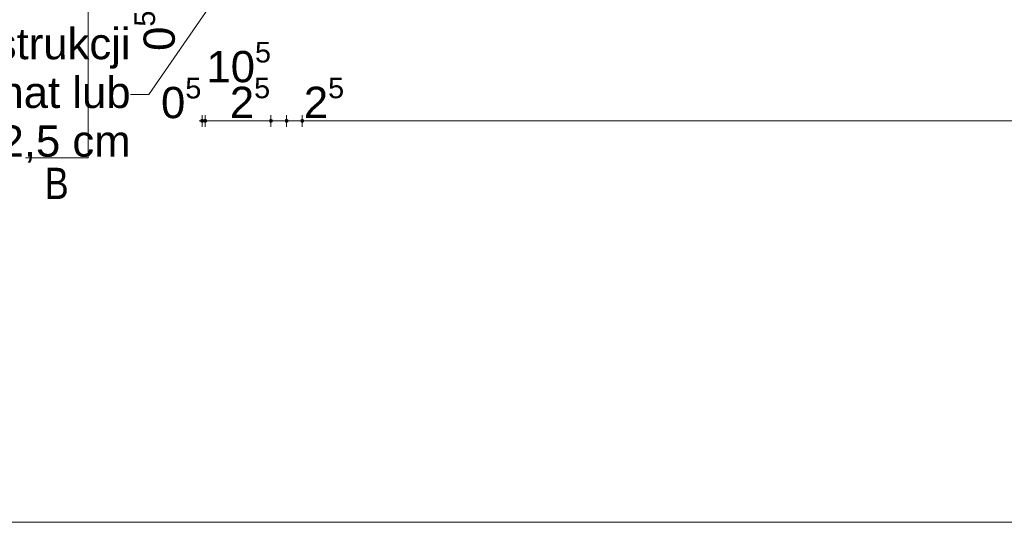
# Paper-space layout 'AD-06. DETAL KANAŁU UPUSTOWEGO ZEWNĘTRZNEGO' of a CAD drawing. Header units: millimetres. Extents: x 0 to 900, y 0 to 600.
# Tile 21 of 24: x 709 to 788, y 393 to 433. Entities that reach past the tile are written whole.
import ezdxf
from ezdxf.xclip import XClip

# ---------------------------------------------------------------- set-up
doc = ezdxf.new("R2010")
doc.units = ezdxf.units.MM
doc.header["$MEASUREMENT"] = 0
doc.header["$XCLIPFRAME"] = 0
doc.layers.add('0_Nr_pióra__1', color=7, linetype='Continuous', lineweight=20)
doc.layers.add('A_opisy EN_Nr_pióra__1', color=7, linetype='Continuous', lineweight=20)
for name, color, linetype, lineweight, true_color in [('0_Nr_pióra__6', 7, 'Continuous', 13, 0xa9a9a9), ('A_fundamenty_Nr_pióra__10', 7, 'Continuous', 13, 0x4b4b4b), ('A_opisy EN_Nr_pióra__170', 7, 'Continuous', 5, 0x1c1c1c), ('A_przekroje_Nr_pióra__4', 7, 'Continuous', 18, 0x4b4b4b)]:
    doc.layers.add(name, color=color, linetype=linetype, lineweight=lineweight, true_color=true_color)
doc.layers.add('A_podrys', color=7, linetype='Continuous')
doc.styles.add('STYL_AUTOMATYCZNY_1', font='arial.ttf')
doc.styles.add('STYL_AUTOMATYCZNY_2', font='ARIALN.TTF')

# ---------------------------------------------------------------- blocks, each defined once
blk = doc.blocks.new('Rysunek_1_1', base_point=(-11479.071, -6711.259))
at = {"linetype": 'Continuous', "lineweight": 0, "true_color": 0xa9a9a9}
for points in [[(723.595, 425.054), (723.604, 425.006), (723.631, 424.966), (723.672, 424.939), (723.72, 424.929), (723.768, 424.939), (723.808, 424.966), (723.835, 425.006), (723.845, 425.054), (723.835, 425.102), (723.808, 425.142), (723.768, 425.169), (723.72, 425.179), (723.672, 425.169), (723.631, 425.142), (723.604, 425.102)], [(723.845, 425.054), (723.854, 425.006), (723.881, 424.966), (723.922, 424.939), (723.97, 424.929), (724.018, 424.939), (724.058, 424.966), (724.085, 425.006), (724.095, 425.054), (724.085, 425.102), (724.058, 425.142), (724.018, 425.169), (723.97, 425.179), (723.922, 425.169), (723.881, 425.142), (723.854, 425.102)], [(729.095, 425.054), (729.104, 425.006), (729.131, 424.966), (729.172, 424.939), (729.22, 424.929), (729.268, 424.939), (729.308, 424.966), (729.335, 425.006), (729.345, 425.054), (729.335, 425.102), (729.308, 425.142), (729.268, 425.169), (729.22, 425.179), (729.172, 425.169), (729.131, 425.142), (729.104, 425.102)], [(730.345, 425.054), (730.354, 425.006), (730.381, 424.966), (730.422, 424.939), (730.47, 424.929), (730.518, 424.939), (730.558, 424.966), (730.585, 425.006), (730.595, 425.054), (730.585, 425.102), (730.558, 425.142), (730.518, 425.169), (730.47, 425.179), (730.422, 425.169), (730.381, 425.142), (730.354, 425.102)], [(731.595, 425.054), (731.604, 425.006), (731.631, 424.966), (731.672, 424.939), (731.72, 424.929), (731.768, 424.939), (731.808, 424.966), (731.835, 425.006), (731.845, 425.054), (731.835, 425.102), (731.808, 425.142), (731.768, 425.169), (731.72, 425.179), (731.672, 425.169), (731.631, 425.142), (731.604, 425.102)]]:
    blk.add_hatch(color=253, dxfattribs=at).paths.add_polyline_path(points)
at = {"layer": '0_Nr_pióra__6', "color": 253, "linetype": 'Continuous', "lineweight": 13, "ltscale": 0.05, "true_color": 0xa9a9a9}
for p, q in [((723.47, 425.054), (723.595, 425.054)), ((723.72, 425.179), (723.72, 425.523)), ((723.72, 425.054), (723.845, 425.054)), ((723.97, 425.179), (723.97, 425.523)), ((724.095, 425.054), (729.095, 425.054)), ((729.22, 425.179), (729.22, 425.523)), ((729.345, 425.054), (730.345, 425.054)), ((730.47, 425.179), (730.47, 425.523)), ((730.595, 425.054), (731.595, 425.054)), ((731.72, 425.179), (731.72, 425.523)), ((731.845, 425.054), (846.595, 425.054)), ((723.72, 424.585), (723.72, 424.929)), ((723.97, 424.585), (723.97, 424.929)), ((729.22, 424.585), (729.22, 424.929)), ((730.47, 424.585), (730.47, 424.929)), ((731.72, 424.585), (731.72, 424.929))]:
    blk.add_line(p, q, dxfattribs=at)
for centre in [(723.72, 425.054), (723.97, 425.054), (729.22, 425.054), (730.47, 425.054), (731.72, 425.054)]:
    blk.add_circle(centre, 0.125, dxfattribs=at)
at = {"layer": 'A_fundamenty_Nr_pióra__10', "color": 251, "linetype": 'Continuous', "lineweight": 13, "ltscale": 0.05, "true_color": 0x4b4b4b}
blk.add_line((696.47, 392.941), (856.47, 392.941), dxfattribs=at)
at = {"layer": 'A_opisy EN_Nr_pióra__170', "color": 250, "linetype": 'Continuous', "lineweight": 5, "ltscale": 0.05, "true_color": 0x1c1c1c}
for p, q in [((724.506, 434.494), (719.45, 427.176)), ((719.45, 427.176), (717.999, 427.176))]:
    blk.add_line(p, q, dxfattribs=at)
at = {"layer": 'A_przekroje_Nr_pióra__4', "color": 251, "linetype": 'Continuous', "lineweight": 18, "ltscale": 0.05, "true_color": 0x4b4b4b}
for p, q in [((714.609, 516.564), (714.609, 422.098)), ((714.609, 422.098), (709.609, 422.098))]:
    blk.add_line(p, q, dxfattribs=at)
at = {"layer": '0_Nr_pióra__1', "color": 7, "linetype": 'Continuous', "lineweight": 20, "insert": (722.26, 430.651), "char_height": 2.5, "attachment_point": 7, "rotation": 90, "style": 'STYL_AUTOMATYCZNY_1'}
blk.add_mtext('\\A1;{\\pql;\\fArial|b0|i0|c238|p0;\\W1.000000;0\\fArial|b0|i0|c238|p0;\\W1.000000;\\A1{\\H.66x;\\S5^  ;}}', dxfattribs=at)
at = {"layer": '0_Nr_pióra__1', "color": 7, "linetype": 'Continuous', "lineweight": 20, "char_height": 2.5, "attachment_point": 7, "style": 'STYL_AUTOMATYCZNY_1'}
for s, insert in [('\\A1;{\\pql;\\fArial|b0|i0|c238|p0;\\W1.000000;10\\fArial|b0|i0|c238|p0;\\W1.000000;\\A1{\\H.66x;\\S5^  ;}}', (724.059, 427.416)), ('\\A1;{\\pql;\\fArial|b0|i0|c238|p0;\\W1.000000;0\\fArial|b0|i0|c238|p0;\\W1.000000;\\A1{\\H.66x;\\S5^  ;}}', (720.429, 424.541)), ('\\A1;{\\pql;\\fArial|b0|i0|c238|p0;\\W1.000000;2\\fArial|b0|i0|c238|p0;\\W1.000000;\\A1{\\H.66x;\\S5^  ;}}', (725.929, 424.555)), ('\\A1;{\\pql;\\fArial|b0|i0|c238|p0;\\W1.000000;2\\fArial|b0|i0|c238|p0;\\W1.000000;\\A1{\\H.66x;\\S5^  ;}}', (731.845, 424.555))]:
    blk.add_mtext(s, dxfattribs=dict(at, insert=insert))
at = {"layer": 'A_opisy EN_Nr_pióra__1', "color": 7, "linetype": 'Continuous', "lineweight": 20, "insert": (717.999, 426.959), "char_height": 2.5, "width": 48.43969, "attachment_point": 6, "line_spacing_factor": 0.935453, "style": 'STYL_AUTOMATYCZNY_1'}
blk.add_mtext('\\A1;{\\pqr;\\fArial|b0|i0|c238|p0;\\W1.000000;okładzina podkonstrukcji PROMATEC-H Promat lub równoważne, R120 gr. 2,5 cm}', dxfattribs=at)
at = {"layer": 'A_przekroje_Nr_pióra__4', "color": 251, "linetype": 'Continuous', "lineweight": 18, "true_color": 0x4b4b4b, "insert": (712.093, 420.053), "char_height": 2.5, "attachment_point": 5, "style": 'STYL_AUTOMATYCZNY_2'}
blk.add_mtext('\\A1;{\\pqc;\\fArial Narrow|b0|i0|c238|p0;\\W1.000000;B}', dxfattribs=at)

psp = doc.layouts.new('AD-06. DETAL KANAŁU UPUSTOWEGO ZEWNĘTRZNEGO')

# ---------------------------------------------------------------- block references
at = {"layer": 'A_podrys', "color": 37, "linetype": 'Continuous', "lineweight": 5, "true_color": 0x656532}
ref = psp.add_blockref('Rysunek_1_1', (-11479.071, -6711.259), dxfattribs=at)
XClip(ref).set_block_clipping_path([(617.9396321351, 388.306073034), (889.6916106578, 595.1)])

doc.saveas('drawing.dxf')
